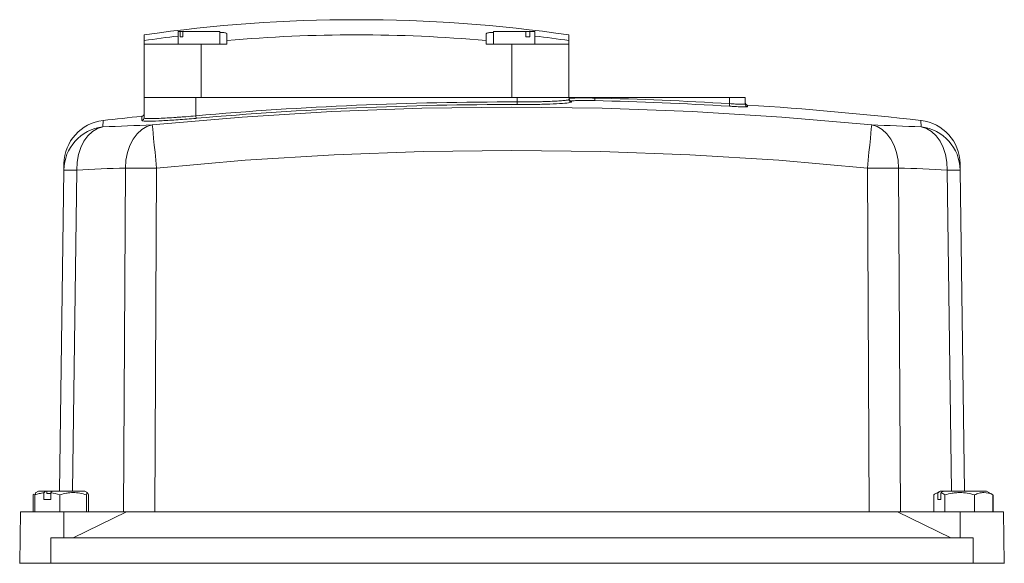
# Model space of a CAD drawing. Header units: millimetres. Extents: x 96 to 854, y -4 to 851.
# Tile 24 of 24: x 661 to 851, y 746 to 851. Entities that reach past the tile are written whole.
import ezdxf

# ---------------------------------------------------------------- set-up
doc = ezdxf.new("R2010")
doc.units = ezdxf.units.MM

msp = doc.modelspace()

# ---------------------------------------------------------------- linework, layer by layer
at = {"color": 7, "linetype": 'Continuous', "lineweight": 15}
for p, q in [((685.49, 847.32), (685.49, 848.42)), ((692.07, 849.05), (692.07, 846.65)), ((692.42, 849.05), (692.07, 849.05)), ((692.42, 848.05), (692.42, 849.05)), ((692.42, 849.05), (692.94, 849.05)), ((692.94, 848.05), (692.42, 848.05)), ((692.94, 849.05), (692.94, 848.05)), ((700.07, 849.05), (692.94, 849.05)), ((700.07, 846.65), (700.07, 849.05)), ((701.48, 848.64), (701.48, 847.32)), ((751.48, 847.32), (751.48, 848.64)), ((752.89, 849.05), (752.89, 846.65)), ((759.14, 849.05), (752.89, 849.05)), ((759.14, 848.05), (759.14, 849.05)), ((759.14, 849.05), (759.89, 849.05)), ((759.89, 848.05), (759.14, 848.05)), ((760.89, 849.05), (759.89, 849.05)), ((759.89, 849.05), (759.89, 848.05)), ((760.89, 846.65), (760.89, 849.05)), ((767.47, 848.42), (767.47, 847.32)), ((685.49, 846.65), (685.49, 847.32)), ((685.49, 846.65), (685.49, 836.35)), ((696.48, 846.65), (685.49, 846.65)), ((696.48, 846.65), (696.48, 836.35)), ((701.48, 846.65), (696.48, 846.65)), ((701.48, 847.32), (701.48, 846.65)), ((751.48, 846.65), (751.48, 847.32)), ((756.48, 846.65), (751.48, 846.65)), ((756.48, 846.65), (756.48, 836.35)), ((767.47, 846.65), (756.48, 846.65)), ((767.47, 847.32), (767.47, 846.65)), ((767.47, 846.65), (767.47, 836.35)), ((685.48, 832.39), (685.48, 836.35)), ((685.48, 836.35), (695.48, 836.35)), ((695.48, 832.8), (695.48, 836.35)), ((695.48, 836.35), (757.48, 836.35)), ((757.48, 835.47), (757.48, 836.35)), ((757.48, 836.35), (767.48, 836.35)), ((767.48, 835.95), (767.48, 836.35)), ((767.48, 836.35), (772.48, 836.35)), ((772.47, 835.72), (772.48, 836.22)), ((772.48, 836.22), (772.48, 836.35)), ((772.48, 836.35), (798.48, 836.35)), ((798.48, 835.14), (798.48, 836.35)), ((798.48, 836.35), (801.48, 836.35)), ((801.48, 835.04), (801.48, 836.35)), ((757.48, 834.97), (757.48, 835.47)), ((767.97, 835.63), (767.97, 835.45)), ((798.48, 835.14), (798.45, 834.64)), ((695.52, 832.3), (695.48, 832.8)), ((670, 822.32), (670.02, 823.55)), ((681.53, 756.35), (681.89, 822.7)), ((687.9, 822.7), (687.54, 756.35)), ((825.43, 756.35), (825.06, 822.7)), ((831.07, 822.7), (831.44, 756.35)), ((842.94, 823.55), (842.96, 822.32)), ((669.17, 760.35), (670, 822.32)), ((842.96, 822.32), (843.79, 760.35)), ((664.53, 760.02), (664.45, 759.98)), ((665.09, 760.35), (664.53, 760.02)), ((666.47, 760.35), (665.09, 760.35)), ((666.14, 758.75), (666.14, 760.01)), ((666.74, 760.35), (666.47, 760.35)), ((666.74, 760.35), (666.74, 759.85)), ((667.81, 760.35), (666.74, 760.35)), ((667.48, 760.01), (667.48, 758.75)), ((674.04, 760.35), (667.81, 760.35)), ((674.61, 760.02), (674.04, 760.35)), ((839.09, 760.35), (838.15, 759.8)), ((838.63, 758.75), (838.63, 760.01)), ((839.19, 760.35), (839.09, 760.35)), ((839.64, 760.35), (839.19, 760.35)), ((839.24, 760.01), (839.24, 758.75)), ((839.79, 760.35), (839.64, 760.35)), ((848.04, 760.35), (839.79, 760.35)), ((848.97, 759.82), (848.04, 760.35)), ((664.27, 759.78), (664.08, 759.6)), ((664.08, 759.6), (664.08, 756.35)), ((664.4, 759.6), (664.56, 759.97)), ((664.4, 759.6), (664.4, 756.35)), ((667.48, 758.75), (666.14, 758.75)), ((667.48, 759.85), (666.74, 759.85)), ((669.22, 759.6), (669.22, 756.35)), ((674.38, 759.6), (674.38, 756.35)), ((674.73, 759.6), (674.73, 756.35)), ((837.85, 759.6), (837.85, 756.35)), ((839.24, 758.75), (838.63, 758.75)), ((840.02, 759.6), (840.02, 756.35)), ((845.74, 759.6), (845.74, 756.35)), ((849.29, 759.6), (849.29, 756.35)), ((849.3, 759.6), (849.3, 756.35)), ((661.66, 756.35), (661.57, 751.35)), ((669.98, 756.35), (661.66, 756.35)), ((669.98, 756.35), (670.02, 751.35)), ((682.12, 756.35), (669.98, 756.35)), ((671.79, 751.35), (682.12, 756.35)), ((830.84, 756.35), (682.12, 756.35)), ((830.84, 756.35), (841.17, 751.35)), ((842.98, 756.35), (830.84, 756.35)), ((842.98, 756.35), (842.94, 751.35)), ((851.31, 756.35), (842.98, 756.35)), ((851.39, 751.35), (851.31, 756.35)), ((661.57, 751.35), (661.48, 746.45)), ((845.48, 751.35), (667.48, 751.35)), ((667.48, 751.35), (667.48, 746.45)), ((845.48, 751.35), (845.48, 746.45)), ((851.39, 751.35), (851.48, 746.45)), ((661.48, 746.45), (661.48, 746.35)), ((667.48, 746.45), (661.48, 746.45)), ((667.48, 746.45), (667.48, 746.35)), ((845.48, 746.45), (667.48, 746.45)), ((845.48, 746.45), (845.48, 746.35)), ((851.48, 746.45), (845.48, 746.45)), ((851.48, 746.45), (851.48, 746.35))]:
    msp.add_line(p, q, dxfattribs=at)
at = {"color": 8, "linetype": 'Continuous', "lineweight": 15}
for p, q in [((767.97, 835.45), (767.79, 835.4)), ((801.95, 834.87), (801.95, 834.54)), ((685.03, 831.89), (685.03, 832.69)), ((677.56, 831.89), (677.54, 830.64)), ((685.12, 831.86), (685.03, 831.89)), ((835.42, 830.64), (835.4, 831.89)), ((672.49, 822.32), (671.66, 760.35)), ((841.3, 760.35), (840.47, 822.32))]:
    msp.add_line(p, q, dxfattribs=at)
at = {"color": 7, "linetype": 'Continuous', "lineweight": 15, "flags": 128}
for points in [[(687.06, 831.02), (704.38, 832.54), (721.73, 833.62), (739.1, 834.27), (756.48, 834.49), (773.86, 834.27), (791.23, 833.62), (808.58, 832.54), (825.9, 831.02)], [(677.54, 830.64), (676.5, 830.32), (675.52, 829.74), (674.63, 828.92), (673.87, 827.88), (673.26, 826.66), (672.82, 825.3), (672.56, 823.84), (672.49, 822.32)], [(681.89, 822.7), (681.99, 824.22), (682.27, 825.68), (682.73, 827.04), (683.36, 828.26), (684.13, 829.3), (685.03, 830.12), (686.01, 830.7), (687.06, 831.02)], [(687.06, 831.02), (687.09, 830.76), (687.15, 830.22), (687.23, 829.42), (687.33, 828.39), (687.46, 827.15), (687.6, 825.76), (687.75, 824.26), (687.9, 822.7)], [(825.06, 822.7), (825.21, 824.26), (825.36, 825.76), (825.5, 827.15), (825.63, 828.39), (825.73, 829.42), (825.82, 830.22), (825.87, 830.76), (825.9, 831.02)], [(825.9, 831.02), (826.95, 830.7), (827.94, 830.12), (828.83, 829.3), (829.6, 828.26), (830.23, 827.04), (830.69, 825.68), (830.98, 824.22), (831.07, 822.7)], [(840.47, 822.32), (840.4, 823.84), (840.14, 825.3), (839.7, 826.66), (839.09, 827.88), (838.33, 828.92), (837.44, 829.74), (836.46, 830.32), (835.42, 830.64)], [(825.06, 822.7), (807.95, 824.2), (790.81, 825.27), (773.65, 825.91), (756.48, 826.12), (739.31, 825.91), (722.15, 825.27), (705.01, 824.2), (687.9, 822.7)]]:
    msp.add_lwpolyline(points, dxfattribs=at)
at = {"color": 7, "linetype": 'Continuous', "lineweight": 15}
for centre, radius, start, end in [((726.48, 563.48), 287.87, 90.0001, 98.1862), ((726.48, 563.48), 287.87, 81.8138, 90.0001), ((726.48, 563.48), 286.78, 96.8904, 98.2175), ((726.48, 563.48), 284.94, 84.9665, 95.0335), ((726.48, 563.48), 286.78, 81.7825, 83.1096), ((767.98, 836.13), 0.5, 180.0249, 269.0853), ((756.48, 136.35), 700.05, 86.56045, 88.69037), ((756.48, 136.35), 699.12, 89.91805, 95.00559), ((756.48, 136.35), 698.62, 89.91805, 95.00559), ((767.98, 835.95), 0.5, 180.0321, 269.0928), ((756.48, 136.35), 699.55, 86.56045, 88.69037), ((801.98, 835.37), 0.5, 180, 266.2758), ((801.98, 835.04), 0.5, 180.0124, 266.2905), ((756.48, 136.35), 700, 83.5263, 86.27581), ((756.48, 136.35), 700, 95.85838, 96.4737), ((684.98, 833.19), 0.5, 275.8584, 0), ((684.98, 832.39), 0.5, 275.8211, 359.9713), ((678.49, 822.2), 8.49, 96.4145, 179.1881), ((678.52, 823.44), 8.5, 96.4737, 179.231), ((696.24, 483.49), 347.65, 91.5133, 93.0837), ((816.72, 483.49), 347.65, 86.9163, 88.4867), ((834.45, 823.44), 8.5, 0.769, 83.5263), ((834.47, 822.2), 8.49, 0.8119, 83.5855), ((690.96, 479.39), 343.43, 91.5133, 93.0837), ((684.9, 348.2), 474.51, 89.6372, 90.3628), ((828.06, 348.2), 474.51, 89.6372, 90.3628), ((822, 479.39), 343.43, 86.9163, 88.4867), ((671.24, 756.25), 66.08, 88.9208, 91.0792), ((841.72, 756.25), 66.08, 88.9208, 91.0792)]:
    msp.add_arc(centre, radius, start, end, dxfattribs=at)
for points, knots in [([(700.07, 848.87), (700.27, 848.87), (700.89, 848.86), (701.37, 848.78), (701.45, 848.68), (701.48, 848.64)], [0, 0, 0, 0, 0.210236, 0.675175, 1, 1, 1, 1]), ([(751.48, 848.64), (751.55, 848.69), (751.68, 848.81), (752.28, 848.88), (752.81, 848.87), (752.89, 848.87)], [0, 0, 0, 0, 0.464165, 0.928511, 1, 1, 1, 1]), ([(767.48, 836.13), (767.48, 836.15), (767.51, 836.16), (767.64, 836.18), (767.74, 836.19), (767.99, 836.21), (768.14, 836.22), (768.51, 836.23), (768.72, 836.23), (769.18, 836.24), (769.43, 836.24), (769.98, 836.25), (770.26, 836.25), (770.72, 836.24), (770.87, 836.24), (771.19, 836.24), (771.35, 836.24), (771.83, 836.23), (772.15, 836.23), (772.48, 836.22)], [0, 0, 0, 0, 0.125, 0.125, 0.25, 0.25, 0.375, 0.375, 0.5, 0.5, 0.625, 0.625, 0.75, 0.75, 0.8125, 0.8125, 0.875, 0.875, 1, 1, 1, 1]), ([(757.48, 835.47), (758.14, 835.46), (758.79, 835.47), (759.76, 835.48), (760.08, 835.48), (760.71, 835.49), (761.32, 835.5), (761.91, 835.51), (762.49, 835.53), (762.77, 835.53), (763.59, 835.56), (764.1, 835.58), (765.02, 835.63), (765.44, 835.65), (766.16, 835.7), (766.47, 835.73), (766.85, 835.78), (766.96, 835.79), (767.15, 835.82), (767.23, 835.84), (767.42, 835.89), (767.48, 835.92), (767.48, 835.95)], [0, 0, 0, 0, 0.125, 0.125, 0.1875, 0.1875, 0.25, 0.3125, 0.3125, 0.375, 0.375, 0.5, 0.5, 0.625, 0.625, 0.75, 0.75, 0.8125, 0.8125, 0.875, 0.875, 1, 1, 1, 1]), ([(767.79, 835.4), (767.7, 835.36), (767.48, 835.27), (765.8, 835.14), (763.15, 835.03), (760.2, 834.97), (758.25, 834.97), (757.48, 834.97)], [0, 0, 0, 0, 0.159974, 0.390043, 0.619984, 0.849671, 1, 1, 1, 1]), ([(772.47, 835.72), (772.17, 835.73), (771.88, 835.73), (771.31, 835.74), (771.02, 835.74), (770.48, 835.75), (770.22, 835.75), (769.73, 835.74), (769.5, 835.74), (769.08, 835.73), (768.9, 835.73), (768.57, 835.72), (768.43, 835.71), (768.2, 835.69), (768.12, 835.68), (768, 835.66), (767.97, 835.65), (767.97, 835.63)], [0, 0, 0, 0, 0.125, 0.125, 0.25, 0.25, 0.375, 0.375, 0.5, 0.5, 0.625, 0.625, 0.75, 0.75, 0.875, 0.875, 1, 1, 1, 1]), ([(801.95, 834.54), (801.95, 834.53), (801.93, 834.53), (801.84, 834.52), (801.77, 834.52), (801.59, 834.51), (801.49, 834.51), (801.23, 834.52), (801.09, 834.52), (800.76, 834.53), (800.59, 834.54), (800.2, 834.55), (800, 834.56), (799.58, 834.58), (799.36, 834.59), (798.91, 834.62), (798.68, 834.63), (798.45, 834.64)], [0, 0, 0, 0, 0.125, 0.125, 0.25, 0.25, 0.375, 0.375, 0.5, 0.5, 0.625, 0.625, 0.75, 0.75, 0.875, 0.875, 1, 1, 1, 1]), ([(798.48, 835.14), (798.68, 835.13), (798.87, 835.12), (799.26, 835.09), (799.45, 835.08), (799.81, 835.06), (799.98, 835.05), (800.31, 835.04), (800.46, 835.03), (800.74, 835.02), (800.87, 835.02), (801.08, 835.01), (801.18, 835.01), (801.33, 835.02), (801.38, 835.02), (801.46, 835.03), (801.48, 835.03), (801.48, 835.04)], [0, 0, 0, 0, 0.125, 0.125, 0.25, 0.25, 0.375, 0.375, 0.5, 0.5, 0.625, 0.625, 0.75, 0.75, 0.875, 0.875, 1, 1, 1, 1]), ([(695.52, 832.3), (694.35, 832.21), (691.99, 832.01), (688.84, 831.82), (686.48, 831.74), (685.29, 831.77), (685.16, 831.84), (685.12, 831.86)], [0, 0, 0, 0, 0.226361, 0.452755, 0.67835, 0.90315, 1, 1, 1, 1]), ([(685.48, 832.39), (685.48, 832.35), (685.55, 832.33), (685.74, 832.29), (685.82, 832.29), (686.01, 832.27), (686.23, 832.26), (686.51, 832.26), (686.82, 832.26), (686.99, 832.26), (687.54, 832.27), (687.96, 832.28), (688.88, 832.32), (689.39, 832.34), (690.48, 832.41), (691.06, 832.44), (691.96, 832.51), (692.28, 832.53), (692.9, 832.58), (693.22, 832.6), (694.17, 832.68), (694.82, 832.74), (695.48, 832.8)], [0, 0, 0, 0, 0.125, 0.125, 0.1875, 0.1875, 0.25, 0.3125, 0.3125, 0.375, 0.375, 0.5, 0.5, 0.625, 0.625, 0.75, 0.75, 0.8125, 0.8125, 0.875, 0.875, 1, 1, 1, 1]), ([(664.4, 759.6), (664.69, 759.7), (664.98, 759.79), (665.56, 759.92), (665.85, 759.98), (666.14, 760.01)], [0, 0, 0, 0, 0.5, 0.5, 1, 1, 1, 1]), ([(674.38, 759.6), (673.54, 759.87), (672.68, 760.05), (671.59, 760.05), (671.36, 760.04), (670.93, 760), (670.71, 759.97), (670.07, 759.85), (669.64, 759.74), (669.22, 759.6)], [0, 0, 0, 0, 0.5, 0.5, 0.625, 0.625, 0.75, 0.75, 1, 1, 1, 1]), ([(674.73, 759.6), (674.68, 759.87), (674.62, 760.05), (674.54, 760.05), (674.53, 760.04), (674.5, 760), (674.48, 759.97), (674.44, 759.85), (674.41, 759.74), (674.38, 759.6)], [0, 0, 0, 0, 0.5, 0.5, 0.625, 0.625, 0.75, 0.75, 1, 1, 1, 1]), ([(840.02, 759.6), (839.89, 759.7), (839.76, 759.79), (839.5, 759.92), (839.37, 759.98), (839.24, 760.01)], [0, 0, 0, 0, 0.5, 0.5, 1, 1, 1, 1]), ([(845.74, 759.6), (844.81, 759.87), (843.86, 760.05), (842.65, 760.05), (842.4, 760.04), (841.92, 760), (841.68, 759.97), (840.96, 759.85), (840.49, 759.74), (840.02, 759.6)], [0, 0, 0, 0, 0.5, 0.5, 0.625, 0.625, 0.75, 0.75, 1, 1, 1, 1]), ([(849.29, 759.6), (848.71, 759.87), (848.12, 760.05), (847.37, 760.05), (847.22, 760.04), (846.92, 760), (846.77, 759.97), (846.32, 759.85), (846.03, 759.74), (845.74, 759.6)], [0, 0, 0, 0, 0.5, 0.5, 0.625, 0.625, 0.75, 0.75, 1, 1, 1, 1]), ([(848.97, 759.81), (848.98, 759.81), (849.09, 759.76), (849.19, 759.68), (849.29, 759.6)], [0, 0, 0, 0, 0.1049519, 1, 1, 1, 1])]:
    msp.add_open_spline(points, degree=3, knots=knots, dxfattribs=at)
for points in [[(666.47, 760.35), (666.36, 760.24), (666.25, 760.12), (666.14, 760.01)], [(667.48, 760.01), (667.59, 760.12), (667.7, 760.24), (667.81, 760.35)], [(667.48, 760.01), (668.07, 759.94), (668.65, 759.8), (669.22, 759.6)], [(838.63, 760.01), (838.37, 759.94), (838.1, 759.8), (837.85, 759.6)], [(839.19, 760.35), (839, 760.24), (838.82, 760.12), (838.63, 760.01)], [(839.24, 760.01), (839.42, 760.12), (839.61, 760.24), (839.79, 760.35)]]:
    msp.add_open_spline(points, degree=3, dxfattribs=at)

doc.saveas('drawing.dxf')
